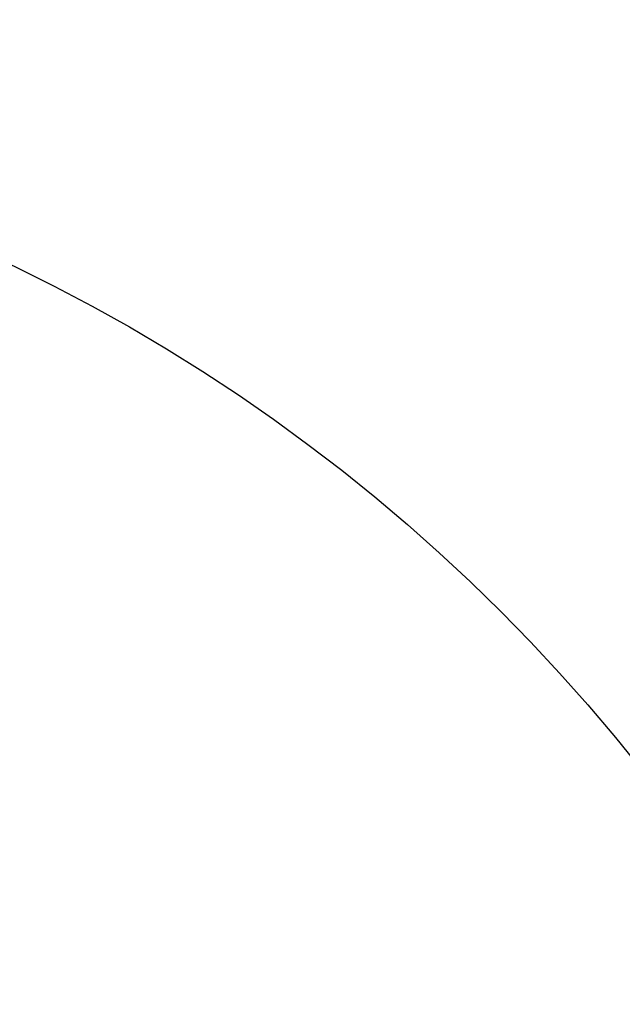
# Model space of a CAD drawing. Header units: millimetres. Extents: x 0 to 297, y 0 to 210.
# Tile 235 of 256: x 59.27 to 60.68, y 156.73 to 159.03. Entities that reach past the tile are written whole.
import ezdxf

# ---------------------------------------------------------------- set-up
doc = ezdxf.new("R2010")
doc.units = ezdxf.units.MM
doc.header["$LTSCALE"] = 16.335
doc.layers.get('0').update_dxf_attribs({"linetype": 'CONTINUOUS'})
doc.layers.add('AXES_REF', color=7, linetype='CONTINUOUS')

msp = doc.modelspace()

# ---------------------------------------------------------------- linework, layer by layer
at = {"color": 7, "linetype": 'Continuous'}
for radius in [6.7871, 6.7865, 6.743]:
    msp.add_circle((57.4637, 154.7115), radius, dxfattribs=at)
for radius, start, end in [(6.72, 278.27713, 261.72287), (6.874, 193.23438, 36.72461)]:
    msp.add_arc((57.4637, 154.7115), radius, start, end, dxfattribs=at)
at = {"layer": 'AXES_REF', "color": 9, "linetype": 'Continuous'}
for radius in [6.1912, 4.15]:
    msp.add_circle((57.4637, 154.7115), radius, dxfattribs=at)

doc.saveas('drawing.dxf')
